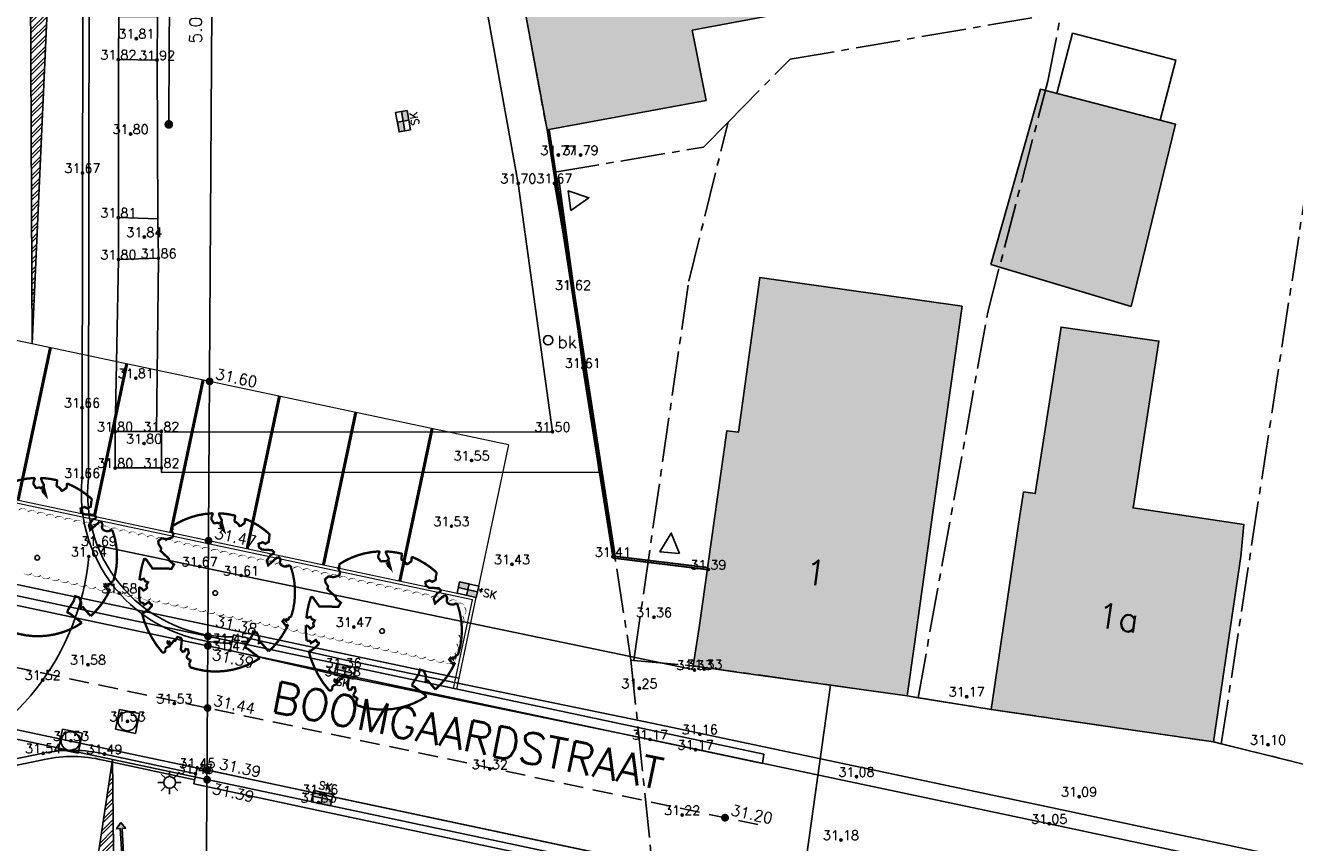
# Model space of a CAD drawing. Header units: metres. Extents: x 202952 to 203755, y 348879 to 349702.
# Tile 50 of 82: x 203360 to 203400, y 349364 to 349390. Entities that reach past the tile are written whole.
import ezdxf
from ezdxf.enums import TextEntityAlignment as Align

# ---------------------------------------------------------------- set-up
doc = ezdxf.new("R2010")
doc.units = ezdxf.units.M
for name, pattern in [('1-200 CENTER', [4.28625, 2.8575, -0.47625, 0.47625, -0.47625]), ('1-200 HIDDEN', [0.9525, 0.635, -0.3175]), ('PH 1-1 STREEP', [2, 1, -1])]:
    doc.linetypes.add(name, pattern=pattern)
for name, color, linetype in [('bgt.onbegroeidterreindeel', 252, 'Continuous'), ('PH-ALG-WERKGRENS', 3, '1-200 WERKGRENS'), ('PH-BEST-BEBOUWING', 1, 'Continuous'), ('PH-BEST-BEBOUWING-ARCERING', 254, 'Continuous'), ('PH-BEST-BRANDKRAAN', 6, 'Continuous'), ('PH-BEST-HUISNUMMER', 7, 'Continuous'), ('PH-BEST-INRIT', 8, 'Continuous'), ('PH-BEST-KADASTRALE-GRENS', 240, '1-200 CENTER'), ('PH-BEST-LICHTMAST-HANDHAVENB', 6, 'Continuous'), ('PH-BEST-STRAATNAAM-MAATVOERING', 7, 'Continuous'), ('PH-INM-HEKWERK', 6, '1-200 HEKWERK'), ('PH-INM-HOOGTE', 20, 'Continuous'), ('PH-INM-HOOGTEPUNT', 20, 'Continuous'), ('PH-INM-KANTVERHARDING', 253, 'Continuous'), ('PH-NIEUW-AAND-DPROF', 1, 'Continuous'), ('PH-NIEUW-AFWATERINGSPROFIEL', 7, 'Continuous'), ('PH-NIEUW-BAND-20-30', 115, 'Continuous'), ('PH-NIEUW-HOOGTES', 170, 'Continuous'), ('PH-NIEUW-MAATVOERING', 2, 'Continuous'), ('PH-ONTWERP-WEGAS', 2, '1-200 HIDDEN'), ('PH-RIO-KOLK', 7, 'Continuous'), ('PH-RIO-PUTRAND-AANBRENGEN', 7, 'Continuous')]:
    doc.layers.add(name, color=color, linetype=linetype)
for name, color, linetype, transparency in [('PH-NIEUW-AFSCHEIDING MATERIAAL PARKEERVAK', 115, 'PH 1-1 STREEP', 0.5), ('PH-NIEUW-BEPLANTING- OMRANDING', 115, 'Continuous', 0.5), ('PH-NIEUW-BEPLANTING-BOOM', 98, 'Continuous', 0.4), ('PH-NIEUW-BEPLANTING-HAAG', 115, '1-200 BLOKHAAG', 0.5)]:
    doc.layers.add(name, color=color, linetype=linetype, transparency=transparency)
for name, color, linetype, lineweight in [('PH-NIEUW-AFSCHEIDING PARKEERVAK MAATVOERING', 115, 'Continuous', 5), ('PH-NIEUW-OPSLUITBAND-10', 115, 'Continuous', 18), ('PH-NIEUW-OPSLUITBAND-6', 115, 'Continuous', 30)]:
    doc.layers.add(name, color=color, linetype=linetype, lineweight=lineweight)
doc.styles.add('1-200', font='romans.shx', dxfattribs={"height": 0.4})
doc.styles.add('ISO', font='ISO')
doc.styles.add('RDL_MAATVOERING', font='romans.shx')
doc.styles.add('ROMANS', font='romans.shx')
doc.linetypes.add('1-200 BLOKHAAG', pattern='A,0,-0.035,[1,Gras.shx,S=5,R=0,X=0,Y=0.0025],-0.475', length=0.51)
doc.linetypes.add('1-200 HEKWERK', pattern='A,1.5,-0.4,["X",ROMANS,S=0.24,R=0,X=-0.275,Y=-0.12],-0.05', length=1.95)
doc.linetypes.add('1-200 WERKGRENS', pattern='A,1.5,-0.6,["WERK",ROMANS,S=0.24,R=0,X=-0.5,Y=-0.12],-0.45', length=2.55)
doc.dimstyles.new('BEMATING200', dxfattribs={"dimtxt": 0.4, "dimasz": 0.28, "dimexe": 0.5, "dimexo": 0.1, "dimgap": 0.4, "dimtad": 1, "dimlfac": -0.1, "dimzin": 0, "dimdsep": 46, "dimtxsty": '1-200', "dimblk": 'DOT', "dimcen": 0.09, "dimclrd": 8, "dimclre": 8, "dimclrt": 256, "dimadec": 3, "dimazin": 0, "dimtfac": 1, "dimtmove": 2, "dimatfit": 3, "dimfxl": 1, "dimtolj": 1, "dimtzin": 0, "dimarcsym": 0})

# ---------------------------------------------------------------- blocks, each defined once
blk = doc.blocks.new('INRITSYMBOOL')
at = {"layer": 'PH-BEST-INRIT'}
blk.add_lwpolyline([(-0.315, 0.63), (0, 0), (0.315, 0.63)], close=True, dxfattribs=at)
blk = doc.blocks.new('Brandkraan')
blk.add_circle((0, 0), 0.15)
at = {"style": 'RDL_MAATVOERING'}
blk.add_text('bk', height=0.4, dxfattribs=at).set_placement((0.302, -0.254))
blk = doc.blocks.new('*U22')
at = {"const_width": 0.03}
blk.add_lwpolyline([(0.087, 0.942), (0.088, 0.944), (0.09, 0.946), (0.091, 0.948), (0.093, 0.949), (0.095, 0.951), (0.096, 0.952), (0.097, 0.954), (0.099, 0.956), (0.1, 0.958), (0.102, 0.96), (0.103, 0.963), (0.103, 0.967), (0.103, 0.972), (0.103, 0.977), (0.102, 0.983), (0.095, 1.007, -0.52938), (0.106, 1.02, -0.087139), (0.444, 0.925, -0.372341), (0.457, 0.895), (0.471, 0.824), (0.436, 0.789), (0.398, 0.797), (0.353, 0.763), (0.371, 0.72), (0.417, 0.705), (0.542, 0.734), (0.573, 0.717), (0.57, 0.691), (0.541, 0.673), (0.515, 0.588), (0.549, 0.534), (0.634, 0.669, -0.504641), (0.681, 0.628, 0.331948), (0.709, 0.584, 0.282008), (0.799, 0.601), (0.791, 0.597, -0.512156), (0.833, 0.597, -0.16076), (1.019, -0.011), (0.995, -0.034), (0.995, -0.059), (0.972, -0.063), (0.975, -0.088), (0.94, -0.076), (0.929, -0.104), (0.973, -0.133), (0.987, -0.144), (1.011, -0.12, -0.106371), (0.868, -0.522), (0.741, -0.44), (0.718, -0.456), (0.702, -0.389), (0.657, -0.335), (0.605, -0.335), (0.606, -0.398), (0.566, -0.536), (0.572, -0.562), (0.601, -0.566), (0.786, -0.637, -0.236298), (-0.045, -1.003, 0.159625), (-0.069, -0.954, 0.350802), (-0.063, -0.906, -0.504641), (-0.12, -0.879), (-0.106, -0.834), (-0.129, -0.792), (-0.16, -0.796), (-0.165, -0.829), (-0.188, -0.842), (-0.216, -0.821), (-0.24, -0.695), (-0.258, -0.677), (-0.304, -0.678), (-0.317, -0.733), (-0.336, -0.739), (-0.354, -0.785), (-0.401, -0.76, 0.733583), (-0.384, -0.795, -0.861625), (-0.374, -0.826, 0.279978), (-0.409, -0.879), (-0.407, -0.881, -0.827056), (-0.442, -0.917, -0.116774), (-0.83, -0.511), (-0.823, -0.51), (-0.817, -0.508), (-0.812, -0.506), (-0.808, -0.504), (-0.805, -0.502), (-0.803, -0.5), (-0.801, -0.497), (-0.754, -0.437), (-0.752, -0.435), (-0.752, -0.433), (-0.751, -0.431), (-0.75, -0.429), (-0.75, -0.427), (-0.749, -0.425), (-0.748, -0.422), (-0.747, -0.42), (-0.746, -0.417), (-0.744, -0.414), (-0.743, -0.411), (-0.741, -0.408), (-0.739, -0.405), (-0.738, -0.401), (-0.736, -0.398), (-0.735, -0.395), (-0.734, -0.392), (-0.734, -0.389), (-0.733, -0.386), (-0.733, -0.383), (-0.733, -0.381), (-0.734, -0.379), (-0.734, -0.377), (-0.735, -0.375), (-0.736, -0.374), (-0.738, -0.374), (-0.74, -0.373), (-0.742, -0.373), (-0.744, -0.373), (-0.746, -0.373), (-0.748, -0.373), (-0.75, -0.372), (-0.753, -0.371), (-0.755, -0.37), (-0.758, -0.369), (-0.76, -0.367), (-0.763, -0.365), (-0.765, -0.363), (-0.768, -0.361), (-0.771, -0.359), (-0.773, -0.357), (-0.776, -0.355), (-0.779, -0.352), (-0.781, -0.35), (-0.83, -0.406), (-0.832, -0.403), (-0.835, -0.4), (-0.837, -0.397), (-0.839, -0.394), (-0.841, -0.39), (-0.844, -0.388), (-0.848, -0.386), (-0.855, -0.385), (-0.864, -0.386), (-0.876, -0.388), (-0.891, -0.393, -0.040997), (-0.958, -0.205), (-0.923, -0.211), (-0.893, -0.231), (-0.876, -0.216), (-0.856, -0.185), (-0.875, -0.156), (-0.865, -0.113), (-0.904, -0.11), (-0.93, -0.085), (-0.978, -0.116, -0.05814), (-0.998, 0.166), (-0.97, 0.16), (-0.86, 0.073), (-0.812, 0.089), (-0.626, 0.139), (-0.61, 0.2), (-0.682, 0.229), (-0.693, 0.252), (-0.824, 0.317), (-0.827, 0.354), (-0.872, 0.391), (-0.89, 0.428), (-0.859, 0.476), (-0.792, 0.486), (-0.73, 0.527), (-0.729, 0.568), (-0.768, 0.613), (-0.757, 0.632), (-0.773, 0.662, -0.13428), (-0.333, 0.967, -0.541727), (-0.319, 0.957), (-0.322, 0.928), (-0.321, 0.913), (-0.319, 0.902), (-0.316, 0.893), (-0.312, 0.887), (-0.307, 0.882), (-0.302, 0.878), (-0.297, 0.875), (-0.293, 0.872), (-0.289, 0.868), (-0.286, 0.865), (-0.282, 0.862), (-0.279, 0.859), (-0.276, 0.857), (-0.273, 0.855), (-0.269, 0.854), (-0.266, 0.854), (-0.262, 0.855), (-0.258, 0.857), (-0.255, 0.859), (-0.25, 0.861), (-0.246, 0.863), (-0.242, 0.865), (-0.238, 0.867), (-0.234, 0.868), (-0.229, 0.869), (-0.225, 0.87), (-0.221, 0.871), (-0.217, 0.871), (-0.213, 0.872), (-0.21, 0.873), (-0.206, 0.874), (-0.203, 0.876), (-0.2, 0.879), (-0.197, 0.882), (-0.195, 0.885), (-0.193, 0.865), (-0.188, 0.86), (-0.167, 0.824), (-0.122, 0.799), (-0.185, 0.902), (-0.184, 0.905), (-0.183, 0.908), (-0.183, 0.911), (-0.183, 0.914), (-0.184, 0.917), (-0.185, 0.92), (-0.188, 0.923), (-0.191, 0.926), (-0.194, 0.929), (-0.199, 0.933), (-0.204, 0.938), (-0.21, 0.944), (-0.216, 0.951), (-0.223, 0.959), (-0.24, 0.98, -0.543104), (-0.234, 0.996, -0.046766), (-0.047, 1.023, -0.385168), (-0.036, 1.015), (-0.03, 0.976), (-0.028, 0.964), (-0.024, 0.956), (-0.021, 0.951), (-0.017, 0.947), (-0.013, 0.946), (-0.009, 0.945), (-0.005, 0.945), (-0.002, 0.945), (0.002, 0.944), (0.005, 0.943), (0.009, 0.942), (0.012, 0.941), (0.015, 0.939), (0.019, 0.938), (0.022, 0.936), (0.025, 0.935), (0.028, 0.934), (0.031, 0.932), (0.033, 0.931), (0.036, 0.929), (0.038, 0.928), (0.04, 0.926), (0.042, 0.924), (0.044, 0.922), (0.045, 0.92), (0.046, 0.919), (0.047, 0.917), (0.048, 0.915), (0.049, 0.914), (0.051, 0.913), (0.052, 0.912), (0.054, 0.912), (0.056, 0.912), (0.058, 0.913), (0.06, 0.914), (0.062, 0.915), (0.065, 0.916), (0.067, 0.918), (0.07, 0.921), (0.072, 0.923), (0.074, 0.926), (0.076, 0.929), (0.079, 0.932), (0.081, 0.935), (0.083, 0.937), (0.085, 0.94)], format="xyb", close=True, dxfattribs=at)
blk.add_circle((0, 0), 0.03)
blk = doc.blocks.new('Lichtmast 2')
at = {"flags": 128}
for points in [[(-0.5, 0), (-0.25, 0)], [(-0.354, 0.354), (-0.177, 0.177)], [(0, 0.25), (0, 0.5)], [(0.177, 0.177), (0.354, 0.354)], [(0.25, 0), (0.5, 0)], [(-0.354, -0.354), (-0.177, -0.177)], [(0, -0.5), (0, -0.25)], [(0.177, -0.177), (0.354, -0.354)]]:
    blk.add_lwpolyline(points, dxfattribs=at)
blk.add_circle((0, 0), 0.25)
blk = doc.blocks.new('MARKER', base_point=(45, 10))
at = {"color": 0}
for radius in [0.35, 0.25]:
    blk.add_circle((45, 10), radius, dxfattribs=at)
at = {"color": 0, "style": 'ISO'}
blk.add_attdef('MARKER', (45.6, 10), '', height=0.9, dxfattribs=at)
blk = doc.blocks.new('*U41')
h = blk.add_hatch(color=256)
h.paths.add_polyline_path([(0, 0.374), (-0.315, 0.374), (-0.315, 0.187), (0, 0.187)])
h.paths.add_polyline_path([(0, 0.187), (0, 0), (0.315, 0), (0.315, 0.187)])
blk.add_lwpolyline([(0.315, 0), (-0.315, 0), (-0.315, 0.374), (0.315, 0.374)], close=True)
for points in [[(-0.315, 0.374), (0, 0.374), (0, 0)], [(-0.315, 0.187), (0.315, 0.187)]]:
    blk.add_lwpolyline(points)
at = {"style": 'ROMANS'}
blk.add_attdef('SK', (-0.193, 0.454), '', height=0.25, dxfattribs=at)
blk = doc.blocks.new('*U42')
h = blk.add_hatch(color=256)
h.paths.add_polyline_path([(0, 0.374), (-0.315, 0.374), (-0.315, 0.187), (0, 0.187)])
h.paths.add_polyline_path([(0, 0.187), (0, 0), (0.315, 0), (0.315, 0.187)])
blk.add_lwpolyline([(0.315, 0), (-0.315, 0), (-0.315, 0.374), (0.315, 0.374)], close=True)
for points in [[(-0.315, 0.374), (0, 0.374), (0, 0)], [(-0.315, 0.187), (0.315, 0.187)]]:
    blk.add_lwpolyline(points)
at = {"style": 'ROMANS'}
blk.add_attdef('SK', (-0.222, -0.306), '', height=0.25, dxfattribs=at)
blk = doc.blocks.new('*U120')
h = blk.add_hatch(color=256)
h.paths.add_polyline_path([(0, 0.374), (-0.315, 0.374), (-0.315, 0.187), (0, 0.187)])
h.paths.add_polyline_path([(0, 0.187), (0, 0), (0.315, 0), (0.315, 0.187)])
blk.add_lwpolyline([(0.315, 0), (-0.315, 0), (-0.315, 0.374), (0.315, 0.374)], close=True)
for points in [[(-0.315, 0.374), (0, 0.374), (0, 0)], [(-0.315, 0.187), (0.315, 0.187)]]:
    blk.add_lwpolyline(points)
at = {"style": 'ROMANS'}
blk.add_attdef('SK', (0.328, 0.076), '', height=0.25, dxfattribs=at)
blk = doc.blocks.new('*U44')
h = blk.add_hatch(color=256)
h.paths.add_polyline_path([(0, 0.374), (-0.315, 0.374), (-0.315, 0.187), (0, 0.187)])
h.paths.add_polyline_path([(0, 0.187), (0, 0), (0.315, 0), (0.315, 0.187)])
blk.add_lwpolyline([(0.315, 0), (-0.315, 0), (-0.315, 0.374), (0.315, 0.374)], close=True)
for points in [[(-0.315, 0.374), (0, 0.374), (0, 0)], [(-0.315, 0.187), (0.315, 0.187)]]:
    blk.add_lwpolyline(points)
at = {"style": 'ROMANS'}
blk.add_attdef('SK', (-0.201, -0.307), '', height=0.25, dxfattribs=at)
blk = doc.blocks.new('AFWATERINGSPIJL')
at = {"ltscale": 0.5}
blk.add_hatch(color=256, dxfattribs=at).paths.add_polyline_path([(-0.058, 0.239), (-0.132, 0.151), (-0.75, 0.671), (-0.789, 0.625), (-0.171, 0.105), (-0.245, 0.016), (0, 0)])
for points in [[(-0.75, 0.671), (-0.789, 0.625)], [(-0.789, 0.625), (-0.171, 0.105)], [(-0.75, 0.671), (-0.132, 0.151)], [(-0.171, 0.105), (-0.245, 0.016), (0, 0)], [(-0.132, 0.151), (-0.058, 0.239), (0, 0)]]:
    blk.add_lwpolyline(points, dxfattribs=at)
blk = doc.blocks.new('_Dot')
at = {"color": 0, "linetype": 'ByBlock', "lineweight": -2}
blk.add_line((-0.5, 0), (-1, 0), dxfattribs=at)
at = {"color": 0, "linetype": 'ByBlock', "const_width": 0.5}
blk.add_lwpolyline([(-0.25, 0, 1), (0.25, 0, 1)], format="xyb", close=True, dxfattribs=at)
blk = doc.blocks.new('*D116')
at = {"layer": 'Defpoints', "color": 0, "transparency": 16777216}
for p in [(203364.337, 349391.585), (203364.305, 349386.585), (203364.305, 349386.585)]:
    blk.add_point(p, dxfattribs=at)
at = {"layer": 'PH-NIEUW-MAATVOERING', "color": 8, "lineweight": -2, "transparency": 16777216}
blk.add_line((203364.335, 349391.305), (203364.307, 349386.865), dxfattribs=at)
at = {"layer": 'PH-NIEUW-MAATVOERING', "color": 8, "lineweight": -2, "transparency": 16777216, "xscale": 0.28, "yscale": 0.28, "zscale": 0.28}
for p, rotation in [((203364.337, 349391.585), 89.64021033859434), ((203364.305, 349386.585), 269.6402103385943)]:
    blk.add_blockref('_Dot', p, dxfattribs=dict(at, rotation=rotation))
at = {"layer": 'PH-NIEUW-MAATVOERING', "transparency": 16777216, "insert": (203365.165, 349389.777), "char_height": 0.4, "attachment_point": 5, "rotation": 89.6402, "style": '1-200'}
blk.add_mtext('\\A1;5.00', dxfattribs=at)
blk = doc.blocks.new('*U26')
for p, q in [((-0.325, 0.325), (-0.325, -0.325)), ((-0.325, 0.325), (0.325, 0.325)), ((0.325, 0.325), (0.325, -0.325)), ((-0.325, -0.325), (0.325, -0.325))]:
    blk.add_line(p, q)
blk.add_circle((0, 0), 0.3)

msp = doc.modelspace()

# ---------------------------------------------------------------- hatches: boundary and pattern name
at = {"layer": 'PH-BEST-BEBOUWING-ARCERING'}
for points in [[(203386.125, 349390.542), (203384.798, 349397.763), (203376.003, 349396.136), (203376.1, 349395.61), (203374.76, 349395.36), (203376.42, 349386.41), (203381.515, 349387.351), (203381.074, 349389.599)], [(203374.761, 349395.36), (203376.421, 349386.41), (203381.516, 349387.351), (203381.075, 349389.599), (203386.126, 349390.542), (203384.799, 349397.763), (203376.004, 349396.136), (203376.101, 349395.61)], [(203396.549, 349386.59), (203392.224, 349387.713), (203390.636, 349382.098), (203395.132, 349380.755)], [(203381.187, 349369.223), (203382.579, 349369.029), (203387.96, 349368.28), (203388.181, 349369.86), (203388.79, 349374.22), (203389.715, 349380.756), (203383.24, 349381.68), (203382.55, 349376.72), (203382.18, 349376.77), (203381.539, 349372.179)], [(203390.674, 349367.836), (203392.17, 349367.618), (203397.77, 349366.8), (203398.64, 349372.74), (203398.738, 349373.768), (203395.193, 349374.296), (203396.022, 349379.643), (203392.887, 349380.09), (203392.061, 349374.758), (203391.688, 349374.808), (203391.52, 349373.78)]]:
    msp.add_hatch(color=256, dxfattribs=at).paths.add_polyline_path(points)
h = msp.add_hatch(color=256, dxfattribs=at)
edge = h.paths.add_edge_path()
edge.add_line((203381.1, 349369.235), (203382.579, 349369.029))
edge.add_line((203382.579, 349369.029), (203387.961, 349368.28))
edge.add_line((203387.961, 349368.28), (203387.961, 349368.28))
edge.add_line((203387.961, 349368.28), (203388.182, 349369.86))
edge.add_line((203388.182, 349369.86), (203388.791, 349374.22))
edge.add_line((203388.791, 349374.22), (203389.716, 349380.756))
edge.add_line((203389.716, 349380.756), (203383.241, 349381.68))
edge.add_line((203383.241, 349381.68), (203382.551, 349376.72))
edge.add_line((203382.551, 349376.72), (203382.181, 349376.77))
edge.add_line((203382.181, 349376.77), (203381.54, 349372.178))
edge.add_arc((203298.934, 349383.015), 83.314, 350.47945, 352.52612, ccw=False)
at = {"layer": 'PH-NIEUW-AFWATERINGSPROFIEL', "ltscale": 0.2, "transparency": 33554687}
h = msp.add_hatch(dxfattribs=at)
h.set_pattern_fill('ANSI32', color=252, scale=0.025)
h.paths.add_polyline_path([(203359.802, 349404.47), (203359.817, 349402.192), (203359.923, 349379.557), (203360.942, 349402.084), (203360.735, 349404.389)])
h = msp.add_hatch(dxfattribs=at)
h.set_pattern_fill('ANSI32', color=252, scale=0.025)
h.paths.add_polyline_path([(203362.505, 349366.149), (203362.504, 349366.231), (203361.811, 349361.607), (203362.552, 349361.495)])

# ---------------------------------------------------------------- linework, layer by layer
at = {"layer": 'bgt.onbegroeidterreindeel'}
for p, q in [((203381.074, 349389.599), (203386.125, 349390.542)), ((203381.515, 349387.351), (203381.074, 349389.599)), ((203376.42, 349386.41), (203381.515, 349387.351)), ((203377.873, 349376.976), (203376.42, 349386.41)), ((203378.371, 349373.743), (203377.873, 349376.976)), ((203392.061, 349374.758), (203391.688, 349374.808)), ((203388.277, 349368.228), (203387.96, 349368.28)), ((203390.65, 349367.84), (203388.277, 349368.228)), ((203400.6, 349366.1), (203397.77, 349366.8))]:
    msp.add_line(p, q, dxfattribs=at)
msp.add_lwpolyline([(203390.636, 349382.098), (203395.132, 349380.755), (203396.549, 349386.59), (203392.224, 349387.713), (203390.636, 349382.098)], close=True, dxfattribs=at)
at = {"layer": 'PH-ALG-WERKGRENS'}
msp.add_lwpolyline([(203384.182, 349359.142), (203385.501, 349368.622)], dxfattribs=at)
at = {"layer": 'PH-BEST-BEBOUWING'}
for points in [[(203374.76, 349395.36), (203376.1, 349395.61), (203376.003, 349396.136), (203384.798, 349397.763), (203386.125, 349390.542), (203381.074, 349389.599), (203381.515, 349387.351), (203376.42, 349386.41), (203374.76, 349395.36)], [(203396.065, 349386.716), (203392.756, 349387.575), (203393.258, 349389.505), (203396.567, 349388.646), (203396.065, 349386.716)], [(203390.636, 349382.098), (203392.224, 349387.713), (203396.549, 349386.59), (203395.132, 349380.755), (203390.636, 349382.098)], [(203381.1, 349369.235), (203381.299, 349370.463), (203382.18, 349376.77), (203382.55, 349376.72), (203383.24, 349381.68), (203389.715, 349380.756), (203388.79, 349374.22), (203388.181, 349369.86), (203387.96, 349368.28), (203382.579, 349369.029), (203381.1, 349369.235)], [(203397.77, 349366.8), (203392.17, 349367.618), (203390.65, 349367.84), (203391.52, 349373.78), (203391.688, 349374.808), (203392.061, 349374.758), (203392.887, 349380.09), (203396.022, 349379.643), (203395.193, 349374.296), (203398.738, 349373.768), (203398.64, 349372.74), (203397.77, 349366.8)]]:
    msp.add_lwpolyline(points, close=True, dxfattribs=at)
at = {"layer": 'PH-BEST-KADASTRALE-GRENS', "ltscale": 0.5}
for p, q in [((203398.019, 349366.739), (203400.999, 349386.247)), ((203376.669, 349385.055), (203379.11, 349369.42)), ((203379.11, 349369.42), (203379.201, 349369.411)), ((203379.11, 349369.42), (203380.123, 349359.69))]:
    msp.add_line(p, q, dxfattribs=at)
for points in [[(203374.51, 349407.645), (203372.547, 349407.334), (203372.92, 349405.33), (203373.73, 349401.11), (203374.76, 349395.36), (203376.42, 349386.41), (203376.669, 349385.055)], [(203382.218, 349386.654), (203384.207, 349388.673), (203392.895, 349390.164)], [(203388.307, 349368.216), (203390.539, 349380.571), (203392.46, 349387.97), (203392.895, 349390.164)], [(203376.669, 349385.055), (203381.437, 349385.859), (203382.218, 349386.654)], [(203379.201, 349369.411), (203380.96, 349381.564), (203382.218, 349386.654)], [(203379.201, 349369.411), (203381.06, 349369.24), (203387.96, 349368.28), (203388.307, 349368.216)], [(203388.307, 349368.216), (203390.65, 349367.84), (203397.77, 349366.8), (203398.019, 349366.739)], [(203398.019, 349366.739), (203400.6, 349366.1), (203407.63, 349364.38), (203408.752, 349364.101)]]:
    msp.add_lwpolyline(points, dxfattribs=at)
at = {"layer": 'PH-INM-HEKWERK', "flags": 128}
for points in [[(203377.252, 349381.284), (203376.659, 349384.697)], [(203378.531, 349372.733), (203377.569, 349378.786), (203377.251, 349381.283)], [(203381.587, 349372.324), (203378.537, 349372.697)]]:
    msp.add_lwpolyline(points, dxfattribs=at)
at = {"layer": 'PH-INM-KANTVERHARDING'}
for p, q in [((203378.086, 349375.438), (203376.785, 349384.9)), ((203364.066, 349376.748), (203362.585, 349376.743)), ((203362.585, 349376.743), (203362.589, 349375.577)), ((203364.071, 349375.429), (203364.066, 349376.748)), ((203362.589, 349375.577), (203364.07, 349375.583)), ((203364.071, 349375.429), (203378.086, 349375.438)), ((203366.381, 349370.235), (203366.266, 349369.728)), ((203365.218, 349365.967), (203365.109, 349365.459)), ((203369.156, 349365.125), (203365.218, 349365.967)), ((203369.048, 349364.616), (203365.109, 349365.459)), ((203382.696, 349362.258), (203369.156, 349365.125)), ((203382.593, 349361.749), (203369.048, 349364.616))]:
    msp.add_line(p, q, dxfattribs=at)
at = {"layer": 'PH-INM-KANTVERHARDING', "flags": 128}
for points in [[(203364.17, 349376.729), (203376.595, 349376.737), (203375.501, 349384.696), (203374.126, 349392.278), (203371.827, 349404.782), (203372.975, 349405.086)], [(203362.691, 349383.598), (203362.69, 349388.662)], [(203363.955, 349383.564), (203363.929, 349388.647)], [(203363.909, 349376.748), (203363.977, 349382.299)], [(203362.585, 349376.743), (203362.692, 349382.259)], [(203366.621, 349372.132), (203362.067, 349373.078)], [(203366.621, 349372.132), (203381.143, 349369.104)], [(203403.445, 349362.376), (203392.617, 349364.686), (203379.827, 349367.386), (203369.983, 349369.418), (203366.381, 349370.235)], [(203403.337, 349361.867), (203392.509, 349364.178), (203379.72, 349366.877), (203369.873, 349368.91), (203366.266, 349369.728)]]:
    msp.add_lwpolyline(points, dxfattribs=at)
for points in [[(203366.319, 349369.963, -0.214736), (203362.722, 349371.564, -0.211559), (203361.53, 349375.26), (203361.539, 349385.028), (203361.57, 349396.553), (203361.591, 349404.749)], [(203361.745, 349372.739, -0.295294), (203356.33, 349365.859)], [(203365.178, 349365.778), (203362.242, 349366.41, 0.110497), (203360.279, 349366.436), (203351.833, 349364.695), (203344.536, 349363.222, 0.434618), (203344.171, 349362.635)], [(203365.136, 349365.582), (203362.198, 349366.215, 0.110642), (203360.32, 349366.24), (203351.873, 349364.499), (203344.575, 349363.026, 0.434967), (203344.364, 349362.687, 0.226363)]]:
    msp.add_lwpolyline(points, format="xyb", dxfattribs=at)
at = {"layer": 'PH-INM-KANTVERHARDING'}
msp.add_lwpolyline([(203366.364, 349370.164, -0.217373), (203362.872, 349371.697, -0.212145), (203361.73, 349375.249), (203361.739, 349385.028), (203361.77, 349396.552), (203361.809, 349404.751)], format="xyb", dxfattribs=at)
at = {"layer": 'PH-INM-KANTVERHARDING', "flags": 128}
for points in [[(203363.929, 349388.647), (203362.69, 349388.662), (203362.706, 349390.042), (203363.945, 349390.027)], [(203362.692, 349382.259), (203362.691, 349383.598), (203363.955, 349383.564), (203363.977, 349382.299)]]:
    msp.add_lwpolyline(points, close=True, dxfattribs=at)
at = {"layer": 'PH-NIEUW-AAND-DPROF', "elevation": 31.931}
msp.add_lwpolyline([(203365.495, 349360.053), (203365.939, 349430.51)], dxfattribs=at)
at = {"layer": 'PH-NIEUW-AFSCHEIDING MATERIAAL PARKEERVAK', "ltscale": 0.2, "transparency": 33554687, "const_width": 0.1}
for points in [[(203360.513, 349379.432), (203359.476, 349374.541)], [(203362.958, 349378.913), (203361.921, 349374.022)], [(203365.404, 349378.395), (203364.367, 349373.504)], [(203367.85, 349377.876), (203366.813, 349372.985)], [(203370.295, 349377.358), (203369.258, 349372.466)], [(203372.741, 349376.839), (203371.704, 349371.948)]]:
    msp.add_lwpolyline(points, dxfattribs=at)
at = {"layer": 'PH-NIEUW-AFSCHEIDING PARKEERVAK MAATVOERING', "lineweight": 13}
for points in [[(203375.187, 349376.321), (203343.393, 349383.062)], [(203375.187, 349376.321), (203374.15, 349371.429)]]:
    msp.add_lwpolyline(points, dxfattribs=at)
at = {"layer": 'PH-NIEUW-AFWATERINGSPROFIEL', "ltscale": 0.08}
for points in [[(203359.802, 349404.47), (203359.817, 349402.192), (203359.923, 349379.557), (203360.942, 349402.084), (203360.735, 349404.389)], [(203362.504, 349366.232), (203361.811, 349361.607)], [(203362.552, 349361.496), (203362.504, 349366.232)]]:
    msp.add_lwpolyline(points, dxfattribs=at)
at = {"layer": 'PH-NIEUW-BAND-20-30'}
for points in [[(203383.365, 349366.409), (203344.194, 349374.714)], [(203383.319, 349366.112), (203344.132, 349374.421)]]:
    msp.add_lwpolyline(points, dxfattribs=at)
msp.add_lwpolyline([(203342.108, 349370.863), (203382.767, 349362.242), (203382.705, 349361.949), (203342.046, 349370.57, 0.307221), (203336.119, 349368.153, -0.197567), (203322.75, 349359.139), (203282.478, 349350.834), (203282.416, 349351.138), (203322.689, 349359.433, 0.197567), (203335.869, 349368.319, -0.307221), (203342.108, 349370.863)], format="xyb", close=True, dxfattribs=at)
at = {"layer": 'PH-NIEUW-BAND-20-30', "ltscale": 0.2}
msp.add_lwpolyline([(203383.365, 349366.409), (203383.319, 349366.112)], dxfattribs=at)
at = {"layer": 'PH-NIEUW-BEPLANTING- OMRANDING'}
msp.add_lwpolyline([(203359.62, 349372.261, 0, 0.03, 0.520567), (203359.914, 349372.199, 0, 0.03, 0.520567), (203360.207, 349372.137, 0, 0.03, 0.520567), (203360.501, 349372.074, 0, 0.03, 0.520567), (203360.794, 349372.012, 0, 0.03, 0.520567), (203361.088, 349371.95, 0, 0.03, 0.520567), (203361.381, 349371.888, 0, 0.03, 0.520567), (203361.675, 349371.826, 0, 0.03, 0.520567), (203361.968, 349371.763, 0, 0.03, 0.520567), (203362.262, 349371.701, 0, 0.03, 0.520567), (203362.555, 349371.639, 0, 0.03, 0.520567), (203362.849, 349371.577, 0, 0.03, 0.520567), (203363.142, 349371.514, 0, 0.03, 0.520567), (203363.436, 349371.452, 0, 0.03, 0.520567), (203363.729, 349371.39, 0, 0.03, 0.520567), (203364.023, 349371.328, 0, 0.03, 0.520567), (203364.316, 349371.265, 0, 0.03, 0.520567), (203364.61, 349371.203, 0, 0.03, 0.520567), (203364.903, 349371.141, 0, 0.03, 0.520567), (203365.196, 349371.079, 0, 0.03, 0.520567), (203365.49, 349371.017, 0, 0.03, 0.520567), (203365.783, 349370.954, 0, 0.03, 0.520567), (203366.077, 349370.892, 0, 0.03, 0.520567), (203366.37, 349370.83, 0, 0.03, 0.520567), (203366.664, 349370.768, 0, 0.03, 0.520567), (203366.957, 349370.705, 0, 0.03, 0.520567), (203367.251, 349370.643, 0, 0.03, 0.520567), (203367.544, 349370.581, 0, 0.03, 0.520567), (203367.838, 349370.519, 0, 0.03, 0.520567), (203368.131, 349370.457, 0, 0.03, 0.520567), (203368.425, 349370.394, 0, 0.03, 0.520567), (203368.718, 349370.332, 0, 0.03, 0.520567), (203369.012, 349370.27, 0, 0.03, 0.520567), (203369.305, 349370.208, 0, 0.03, 0.520567), (203369.599, 349370.145, 0, 0.03, 0.520567), (203369.892, 349370.083, 0, 0.03, 0.520567), (203370.186, 349370.021, 0, 0.03, 0.520567), (203370.479, 349369.959, 0, 0.03, 0.520567), (203370.773, 349369.897, 0, 0.03, 0.520567), (203371.066, 349369.834, 0, 0.03, 0.520567), (203371.359, 349369.772, 0, 0.03, 0.520567), (203371.653, 349369.71, 0, 0.03, 0.520567), (203371.946, 349369.648, 0, 0.03, 0.520567), (203372.24, 349369.585, 0, 0.03, 0.520567), (203372.533, 349369.523, 0, 0.03, 0.520567), (203372.827, 349369.461, 0, 0.03, 0.520567), (203373.12, 349369.399, 0, 0.03, 0.520567), (203373.403, 349369.354, 0, 0.03, 0.520567), (203373.465, 349369.647, 0, 0.03, 0.520567), (203373.527, 349369.94, 0, 0.03, 0.520567), (203373.589, 349370.234, 0, 0.03, 0.520567), (203373.652, 349370.527, 0, 0.03, 0.520567), (203373.714, 349370.821, 0, 0.03, 0.520567), (203373.776, 349371.114, 0, 0.03, 0.520567), (203373.584, 349371.243, 0, 0.03, 0.520567), (203373.291, 349371.305, 0, 0.03, 0.520567), (203372.997, 349371.367, 0, 0.03, 0.520567), (203372.704, 349371.429, 0, 0.03, 0.520567), (203372.41, 349371.492, 0, 0.03, 0.520567), (203372.117, 349371.554, 0, 0.03, 0.520567), (203371.823, 349371.616, 0, 0.03, 0.520567), (203371.53, 349371.678, 0, 0.03, 0.520567), (203371.236, 349371.74, 0, 0.03, 0.520567), (203370.943, 349371.803, 0, 0.03, 0.520567), (203370.649, 349371.865, 0, 0.03, 0.520567), (203370.356, 349371.927, 0, 0.03, 0.520567), (203370.062, 349371.989, 0, 0.03, 0.520567), (203369.769, 349372.052, 0, 0.03, 0.520567), (203369.475, 349372.114, 0, 0.03, 0.520567), (203369.182, 349372.176, 0, 0.03, 0.520567), (203368.888, 349372.238, 0, 0.03, 0.520567), (203368.595, 349372.3, 0, 0.03, 0.520567), (203368.302, 349372.363, 0, 0.03, 0.520567), (203368.008, 349372.425, 0, 0.03, 0.520567), (203367.715, 349372.487, 0, 0.03, 0.520567), (203367.421, 349372.549, 0, 0.03, 0.520567), (203367.128, 349372.612, 0, 0.03, 0.520567), (203366.834, 349372.674, 0, 0.03, 0.520567), (203366.541, 349372.736, 0, 0.03, 0.520567), (203366.247, 349372.798, 0, 0.03, 0.520567), (203365.954, 349372.86, 0, 0.03, 0.520567), (203365.66, 349372.923, 0, 0.03, 0.520567), (203365.367, 349372.985, 0, 0.03, 0.520567), (203365.073, 349373.047, 0, 0.03, 0.520567), (203364.78, 349373.109, 0, 0.03, 0.520567), (203364.486, 349373.172, 0, 0.03, 0.520567), (203364.193, 349373.234, 0, 0.03, 0.520567), (203363.899, 349373.296, 0, 0.03, 0.520567), (203363.606, 349373.358, 0, 0.03, 0.520567), (203363.312, 349373.421, 0, 0.03, 0.520567), (203363.019, 349373.483, 0, 0.03, 0.520567), (203362.726, 349373.545, 0, 0.03, 0.520567), (203362.432, 349373.607, 0, 0.03, 0.520567), (203362.139, 349373.669, 0, 0.03, 0.520567), (203361.845, 349373.732, 0, 0.03, 0.520567), (203361.552, 349373.794, 0, 0.03, 0.520567), (203361.258, 349373.856, 0, 0.03, 0.520567), (203360.965, 349373.918, 0, 0.03, 0.520567), (203360.671, 349373.981, 0, 0.03, 0.520567), (203360.378, 349374.043, 0, 0.03, 0.520567), (203360.084, 349374.105, 0, 0.03, 0.520567), (203359.791, 349374.167, 0, 0.03, 0.520567), (203359.497, 349374.229, 0, 0.03, 0.520567)], format="xyseb", dxfattribs=at)
at = {"layer": 'PH-NIEUW-BEPLANTING-HAAG', "ltscale": 1.3}
msp.add_lwpolyline([(203373.6, 349368.837), (203344.266, 349375.057, -0.120458), (203341.977, 349376.159, -0.120458)], format="xyb", dxfattribs=at)
at = {"layer": 'PH-NIEUW-HOOGTES', "const_width": 0.125, "elevation": 31.931}
for points in [[(203365.569, 349378.397, 1), (203365.654, 349378.305, 1)], [(203365.537, 349373.292, 1), (203365.622, 349373.201, 1)], [(203365.517, 349370.23, 1), (203365.603, 349370.138, 1)], [(203365.515, 349369.923, 1), (203365.601, 349369.832, 1)], [(203365.503, 349367.933, 1), (203365.588, 349367.841, 1)], [(203365.49, 349365.942, 1), (203365.576, 349365.851, 1)], [(203365.489, 349365.636, 1), (203365.574, 349365.544, 1)]]:
    msp.add_lwpolyline(points, format="xyb", close=True, dxfattribs=at)
at = {"layer": 'PH-NIEUW-HOOGTES', "const_width": 0.125}
msp.add_lwpolyline([(203382.08, 349364.418, 1), (203382.166, 349364.326, 1)], format="xyb", close=True, dxfattribs=at)
at = {"layer": 'PH-NIEUW-OPSLUITBAND-10'}
for points in [[(203373.527, 349368.495), (203374.15, 349371.429), (203342.356, 349378.171), (203341.855, 349375.808)], [(203373.429, 349368.515), (203374.031, 349371.352), (203342.433, 349378.052), (203341.943, 349375.74)]]:
    msp.add_lwpolyline(points, dxfattribs=at)
at = {"layer": 'PH-NIEUW-OPSLUITBAND-6'}
for points in [[(203376.42, 349386.41), (203378.537, 349372.697), (203381.587, 349372.324)], [(203376.479, 349386.419), (203378.589, 349372.751), (203381.594, 349372.383)]]:
    msp.add_lwpolyline(points, dxfattribs=at)
at = {"layer": 'PH-ONTWERP-WEGAS'}
msp.add_lwpolyline([(203383.172, 349364.15), (203335.561, 349374.245)], dxfattribs=at)

# ---------------------------------------------------------------- block references
at = {"layer": 'PH-BEST-BRANDKRAAN', "color": 9}
msp.add_blockref('Brandkraan', (203376.455, 349379.668), dxfattribs=at)
at = {"layer": 'PH-BEST-INRIT'}
for p, rotation in [((203377.762, 349384.234), 98.41431612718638), ((203380.398, 349373.491), 175.4798494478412)]:
    msp.add_blockref('INRITSYMBOOL', p, dxfattribs=dict(at, rotation=rotation))
at = {"layer": 'PH-BEST-LICHTMAST-HANDHAVENB', "xscale": 0.75, "yscale": 0.75, "zscale": 0.75}
msp.add_blockref('Lichtmast 2', (203364.331, 349365.502), dxfattribs=at)
at = {"layer": 'PH-INM-HOOGTEPUNT', "xscale": 0.1, "yscale": 0.1, "zscale": 0.1}
for p in [(203363.266, 349389.333, 31.812), (203362.69, 349388.662, 31.816), (203363.929, 349388.647, 31.923), (203363.081, 349386.278, 31.801), (203376.785, 349385.603, 31.767), (203377.495, 349385.604, 31.787), (203361.539, 349385.028, 31.666), (203375.501, 349384.696, 31.704), (203376.659, 349384.697, 31.666), (203362.691, 349383.598, 31.808), (203363.521, 349382.977, 31.838), (203362.692, 349382.259, 31.795), (203363.977, 349382.299, 31.856), (203377.251, 349381.283, 31.617), (203377.252, 349381.284, 31.618), (203377.569, 349378.786, 31.612), (203363.249, 349378.456, 31.807), (203361.527, 349377.509, 31.662), (203362.585, 349376.743, 31.801), (203364.066, 349376.748, 31.817), (203376.595, 349376.737, 31.502), (203363.512, 349376.362, 31.804), (203374.004, 349375.816, 31.55), (203362.589, 349375.577, 31.801), (203364.07, 349375.583, 31.817), (203361.53, 349375.26, 31.66), (203373.359, 349373.711, 31.527), (203362.067, 349373.078, 31.693), (203361.745, 349372.739, 31.638), (203375.3, 349372.491, 31.426), (203378.531, 349372.733, 31.408), (203365.293, 349372.422, 31.668), (203366.621, 349372.132, 31.608), (203381.587, 349372.324, 31.385), (203362.722, 349371.564, 31.58), (203370.232, 349370.483, 31.47), (203379.845, 349370.798, 31.357), (203366.266, 349369.728, 31.466), (203366.282, 349369.963, 31.449), (203361.717, 349369.276, 31.575), (203369.873, 349368.91, 31.384), (203369.903, 349369.175, 31.362), (203381.143, 349369.104, 31.329), (203381.459, 349369.134, 31.328), (203360.267, 349368.784, 31.525), (203379.38, 349368.516, 31.249), (203364.485, 349368.029, 31.532), (203389.863, 349368.25, 31.174), (203362.982, 349367.459, 31.526), (203361.172, 349366.835, 31.531), (203379.72, 349366.877, 31.169), (203381.315, 349367.046, 31.161), (203360.279, 349366.436, 31.537), (203361.263, 349366.531, 31.511), (203362.242, 349366.41, 31.489), (203381.181, 349366.551, 31.165), (203399.518, 349366.711, 31.101), (203365.16, 349365.782, 31.43), (203365.218, 349365.967, 31.449), (203374.589, 349365.931, 31.323), (203386.333, 349365.684, 31.078), (203369.1, 349364.86, 31.332), (203369.156, 349365.125, 31.36), (203393.465, 349365.046, 31.091), (203380.75, 349364.46, 31.224), (203392.509, 349364.178, 31.052), (203385.836, 349363.657, 31.175)]:
    msp.add_blockref('MARKER', p, dxfattribs=at)
at = {"layer": 'PH-NIEUW-AFWATERINGSPROFIEL', "xscale": -1, "rotation": 233.3527670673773}
msp.add_blockref('AFWATERINGSPIJL', (203362.765, 349364.222), dxfattribs=at)
at = {"layer": 'PH-NIEUW-BEPLANTING-BOOM', "xscale": 2.5, "yscale": 2.5, "zscale": 2.5, "rotation": 343.4615725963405}
for p in [(203360.092, 349372.701), (203365.793, 349371.57), (203371.137, 349370.349)]:
    msp.add_blockref('*U22', p, dxfattribs=at)
at = {"layer": 'PH-RIO-KOLK'}
for name, p, rotation, values in [('*U44', (203371.994, 349386.722), 100.1547989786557, {'SK': 'SK'}), ('*U120', (203373.845, 349371.495), 347.8659837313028, {'SK': '*SK'}), ('*U42', (203369.914, 349368.88), 347.8659837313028, {'SK': 'SK'}), ('*U41', (203369.178, 349364.816), 347.8659837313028, {'SK': 'SK'})]:
    msp.add_blockref(name, p, dxfattribs=dict(at, rotation=rotation)).add_auto_attribs(values)
at = {"layer": 'PH-RIO-PUTRAND-AANBRENGEN', "rotation": 348.1847044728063}
for p in [(203362.982, 349367.459), (203361.155, 349366.824)]:
    msp.add_blockref('*U26', p, dxfattribs=at)

# ---------------------------------------------------------------- texts
at = {"layer": 'PH-BEST-HUISNUMMER', "style": 'ROMANS'}
for s, rotation, p in [('1', 352.1, (203385.028, 349372.222)), ('1a', 351.7, (203394.717, 349370.783))]:
    msp.add_text(s, height=0.8, rotation=rotation, dxfattribs=at).set_placement(p, align=Align.MIDDLE_CENTER)
at = {"layer": 'PH-BEST-STRAATNAAM-MAATVOERING', "style": 'ROMANS'}
msp.add_text('BOOMGAARDSTRAAT', height=1, rotation=348.6123, dxfattribs=at).set_placement((203367.542, 349367.774))
at = {"layer": 'PH-INM-HOOGTE', "style": 'ROMANS'}
for s, p in [('31.81', (203363.266, 349389.333)), ('31.82', (203362.69, 349388.662)), ('31.92', (203363.929, 349388.647)), ('31.80', (203363.081, 349386.278)), ('31.77', (203376.785, 349385.603)), ('31.79', (203377.495, 349385.604)), ('31.67', (203361.539, 349385.028)), ('31.70', (203375.501, 349384.696)), ('31.67', (203376.659, 349384.697)), ('31.81', (203362.691, 349383.598)), ('31.84', (203363.521, 349382.977)), ('31.80', (203362.692, 349382.259)), ('31.86', (203363.977, 349382.299)), ('31.62', (203377.251, 349381.283)), ('31.62', (203377.252, 349381.284)), ('31.61', (203377.569, 349378.786)), ('31.81', (203363.249, 349378.456)), ('31.66', (203361.527, 349377.509)), ('31.80', (203362.585, 349376.743)), ('31.82', (203364.066, 349376.748)), ('31.50', (203376.595, 349376.737)), ('31.80', (203363.512, 349376.362)), ('31.80', (203362.589, 349375.577)), ('31.82', (203364.07, 349375.583)), ('31.55', (203374.004, 349375.816)), ('31.66', (203361.53, 349375.26)), ('31.53', (203373.359, 349373.711)), ('31.69', (203362.067, 349373.078)), ('31.64', (203361.745, 349372.739)), ('31.41', (203378.531, 349372.733)), ('31.67', (203365.293, 349372.422)), ('31.43', (203375.3, 349372.491)), ('31.39', (203381.587, 349372.324)), ('31.61', (203366.621, 349372.132)), ('31.58', (203362.722, 349371.564)), ('31.36', (203379.845, 349370.798)), ('31.47', (203370.232, 349370.483)), ('31.45', (203366.282, 349369.963)), ('31.47', (203366.266, 349369.728)), ('31.58', (203361.717, 349369.276)), ('31.36', (203369.903, 349369.175)), ('31.33', (203381.143, 349369.104)), ('31.33', (203381.459, 349369.134)), ('31.52', (203360.267, 349368.784)), ('31.38', (203369.873, 349368.91)), ('31.25', (203379.38, 349368.516)), ('31.17', (203389.863, 349368.25)), ('31.53', (203364.485, 349368.029)), ('31.53', (203362.982, 349367.459)), ('31.16', (203381.315, 349367.046)), ('31.53', (203361.172, 349366.835)), ('31.17', (203379.72, 349366.877)), ('31.17', (203381.181, 349366.551)), ('31.10', (203399.518, 349366.711)), ('31.54', (203360.279, 349366.436)), ('31.49', (203362.242, 349366.41)), ('31.43', (203365.16, 349365.782)), ('31.45', (203365.218, 349365.967)), ('31.32', (203374.589, 349365.931)), ('31.08', (203386.333, 349365.684)), ('31.36', (203369.156, 349365.125)), ('31.09', (203393.465, 349365.046)), ('31.33', (203369.1, 349364.86)), ('31.22', (203380.75, 349364.46)), ('31.05', (203392.509, 349364.178)), ('31.18', (203385.836, 349363.657))]:
    msp.add_text(s, height=0.3, dxfattribs=at).set_placement(p, align=Align.CENTER)
at = {"layer": 'PH-NIEUW-HOOGTES', "style": 'ROMANS'}
for s, p in [('31.60', (203365.775, 349378.43, 31.931)), ('31.47', (203365.743, 349373.326, 31.931)), ('31.38', (203365.773, 349370.497)), ('31.39', (203365.666, 349369.437, 31.931)), ('31.44', (203365.709, 349367.967, 31.931)), ('31.39', (203365.891, 349365.936, 31.931)), ('31.39', (203365.673, 349365.141, 31.931)), ('31.20', (203382.286, 349364.452))]:
    msp.add_text(s, height=0.35, rotation=348.0288, dxfattribs=at).set_placement(p)

# ---------------------------------------------------------------- dimensions: what is measured, and where the dimension line sits
at = {"layer": 'PH-NIEUW-MAATVOERING'}
dim = msp.add_linear_dim(base=(203364.305, 349386.585, -31.931), p1=(203364.337, 349391.585, -31.931), p2=(203364.305, 349386.585, -31.931), angle=269.6402, dimstyle='BEMATING200', override={"dimtad": 3, "dimse1": 1, "dimse2": 1}, dxfattribs=at)
dim.commit()
dim.dimension.update_dxf_attribs({"geometry": '*D116', "text_midpoint": (203365.165, 349389.777, -31.931), "dimtype": 129})

doc.saveas('drawing.dxf')
